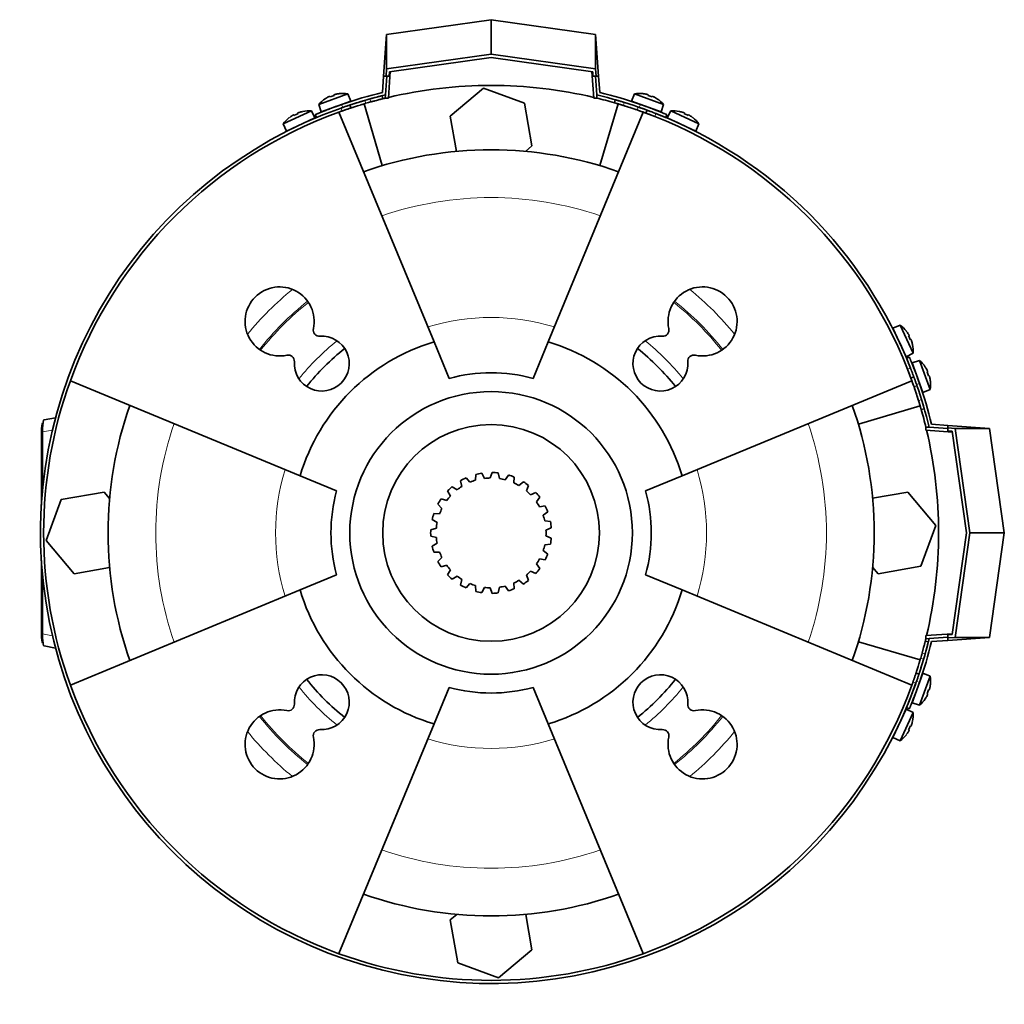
# Model space of a CAD drawing. Header units: millimetres. Extents: x 452 to 1336, y -1172 to 1297.
# Tile 27 of 27: x 452 to 765, y 984 to 1297. Entities that reach past the tile are written whole.
import ezdxf

# ---------------------------------------------------------------- set-up
doc = ezdxf.new("R2010")
doc.units = ezdxf.units.MM
for name, color, linetype in [('LOW_454-1', 7, 'Continuous'), ('M5X8_UNI7687', 7, 'Continuous'), ('VSI184-254_GIUNT', 7, 'Continuous'), ('VSI344-454_FILTR', 7, 'Continuous'), ('VSI344-454_SUPPO', 7, 'Continuous'), ('VSI344-454_TERMI', 7, 'Continuous'), ('VSI344-454_TESTA', 7, 'Continuous')]:
    doc.layers.add(name, color=color, linetype=linetype)

# ---------------------------------------------------------------- blocks, each defined once
blk = doc.blocks.new('SE1')
at = {"layer": 'LOW_454-1', "color": 7, "linetype": 'Continuous', "lineweight": 35}
for p, q in [((569.32, 1272.26), (569.91, 1280.74)), ((634.14, 1280.74), (634.74, 1272.26)), ((568.39, 1273.33), (568.32, 1272.33)), ((635.74, 1272.33), (635.67, 1273.33)), ((568.32, 1272.33), (569.32, 1272.26)), ((634.74, 1272.26), (635.74, 1272.33)), ((740.53, 1167.54), (740.46, 1166.54)), ((740.46, 1166.54), (748.94, 1165.95)), ((741.53, 1167.47), (740.53, 1167.54)), ((748.94, 1101.71), (740.46, 1101.12)), ((740.46, 1101.12), (740.53, 1100.12)), ((740.53, 1100.12), (741.53, 1100.19))]:
    blk.add_line(p, q, dxfattribs=at)
at = {"layer": 'M5X8_UNI7687', "color": 7, "linetype": 'Continuous', "lineweight": 35}
for p, q in [((556.38, 1273.65), (547.12, 1270.28)), ((552.01, 1273.34), (552.06, 1273.14)), ((553.6, 1273.7), (553.61, 1273.73)), ((557.31, 1271.32), (556.38, 1273.65)), ((647.67, 1273.65), (646.75, 1271.32)), ((656.94, 1270.28), (647.67, 1273.65)), ((650.45, 1273.7), (650.45, 1273.73)), ((652.05, 1273.34), (652, 1273.14)), ((547.12, 1270.28), (547.91, 1267.9)), ((547.91, 1267.9), (557.31, 1271.32)), ((549.22, 1272.1), (549.19, 1272.12)), ((550.67, 1272.85), (550.76, 1272.67)), ((646.75, 1271.32), (656.15, 1267.9)), ((653.38, 1272.85), (653.3, 1272.67)), ((654.84, 1272.1), (654.86, 1272.12)), ((656.15, 1267.9), (656.94, 1270.28)), ((544.79, 1268.23), (535.86, 1264.07)), ((539.17, 1266.94), (539.28, 1266.76)), ((540.46, 1267.54), (540.53, 1267.35)), ((542.02, 1268.04), (542.02, 1268.07)), ((545.91, 1266), (544.79, 1268.23)), ((555.31, 1269.51), (555.31, 1269.51)), ((659.26, 1268.23), (658.14, 1266)), ((668.2, 1264.07), (659.26, 1268.23)), ((662.04, 1268.04), (662.03, 1268.07)), ((663.59, 1267.54), (663.53, 1267.35)), ((664.88, 1266.94), (664.78, 1266.76)), ((535.86, 1264.07), (536.85, 1261.77)), ((536.85, 1261.77), (545.91, 1266)), ((537.77, 1266.08), (537.79, 1266.07)), ((658.14, 1266), (667.21, 1261.77)), ((666.27, 1266.07), (666.29, 1266.08)), ((667.21, 1261.77), (668.2, 1264.07)), ((732.27, 1200), (729.97, 1199.01)), ((729.97, 1199.01), (734.2, 1189.94)), ((736.43, 1191.06), (732.27, 1200)), ((734.28, 1198.09), (734.27, 1198.07)), ((735.14, 1196.68), (734.96, 1196.58)), ((735.74, 1195.4), (735.55, 1195.33)), ((736.24, 1193.84), (736.27, 1193.83)), ((734.2, 1189.94), (736.43, 1191.06)), ((738.48, 1188.74), (736.1, 1187.95)), ((741.85, 1179.47), (738.48, 1188.74)), ((736.1, 1187.95), (739.52, 1178.55)), ((740.3, 1186.64), (740.32, 1186.66)), ((741.05, 1185.18), (740.87, 1185.1)), ((741.54, 1183.85), (741.34, 1183.8)), ((741.9, 1182.25), (741.93, 1182.25)), ((739.52, 1178.55), (741.85, 1179.47)), ((739.52, 1089.11), (736.1, 1079.71)), ((738.48, 1078.92), (741.85, 1088.18)), ((741.85, 1088.18), (739.52, 1089.11)), ((737.71, 1087.11), (737.71, 1087.11)), ((741.9, 1085.4), (741.93, 1085.41)), ((741.05, 1082.47), (740.87, 1082.56)), ((741.54, 1083.81), (741.34, 1083.86)), ((736.1, 1079.71), (738.48, 1078.92)), ((740.3, 1081.02), (740.32, 1080.99)), ((734.2, 1077.71), (729.97, 1068.65)), ((732.27, 1067.66), (736.43, 1076.6)), ((736.43, 1076.6), (734.2, 1077.71)), ((736.24, 1073.82), (736.27, 1073.83)), ((734.27, 1069.59), (734.28, 1069.57)), ((735.14, 1070.98), (734.96, 1071.08)), ((735.74, 1072.26), (735.55, 1072.33)), ((729.97, 1068.65), (732.27, 1067.66))]:
    blk.add_line(p, q, dxfattribs=at)
for centre, radius, start, end in [((554.73, 1263.79), 10, 80.4586, 96.4084), ((649.33, 1263.79), 10, 83.5916, 99.5414), ((554.73, 1263.79), 10, 123.5916, 139.5414), ((555.6, 1270.17), 0.5, 110, 129.2041), ((648.46, 1270.17), 0.5, 50.7959, 70), ((649.33, 1263.79), 10, 40.4586, 56.4084), ((544, 1258.26), 10, 85.4586, 101.4084), ((654.1, 1268.12), 0.5, 70, 89.4625), ((660.05, 1258.26), 10, 78.5916, 94.5414), ((544, 1258.26), 10, 128.5916, 144.5414), ((544.31, 1264.7), 0.5, 115, 134.2679), ((659.74, 1264.7), 0.5, 45.7321, 65), ((660.05, 1258.26), 10, 35.4586, 51.4084), ((538.88, 1262.16), 0.5, 95.7321, 115), ((665.18, 1262.16), 0.5, 65, 84.2679), ((726.46, 1191.85), 10, 38.5916, 54.5414), ((730.36, 1196.98), 0.5, 5.7321, 25), ((732.9, 1191.54), 0.5, 25, 44.2679), ((726.46, 1191.85), 10, 355.4586, 11.4084), ((731.99, 1181.13), 10, 33.5916, 49.5414), ((731.99, 1181.13), 10, 350.4586, 6.4084), ((738.37, 1180.26), 0.5, 20, 39.2041), ((731.99, 1086.53), 10, 353.5916, 9.5414), ((738.37, 1087.4), 0.5, 320.7959, 340), ((736.32, 1081.76), 0.5, 340, 359.4625), ((731.99, 1086.53), 10, 310.4586, 326.4084), ((732.9, 1076.11), 0.5, 315.7321, 335), ((726.46, 1075.8), 10, 348.5916, 4.5414), ((730.36, 1070.68), 0.5, 335, 354.2679), ((726.46, 1075.8), 10, 305.4586, 321.4084)]:
    blk.add_arc(centre, radius, start, end, dxfattribs=at)
for centre, major_axis, ratio, start_param, end_param in [((553.97, 1265.86), (8.7, 3.17), 0.811251, 1.49595, 1.645642), ((554.72, 1263.8), (9.4, 3.42), 0.996195, 1.335108, 1.449667), ((649.33, 1263.8), (-9.4, 3.42), 0.996195, 4.833518, 4.948078), ((650.09, 1265.86), (8.7, -3.17), 0.811251, 1.49595, 1.645642), ((554.72, 1263.8), (-9.4, -3.42), 0.996195, 4.833518, 4.948078), ((649.33, 1263.8), (9.4, -3.42), 0.996195, 1.335108, 1.449667), ((543.07, 1260.27), (8.39, 3.91), 0.811251, 1.49595, 1.645642), ((544, 1258.28), (9.06, 4.23), 0.996195, 1.335108, 1.449667), ((660.06, 1258.28), (-9.06, 4.23), 0.996195, 4.833518, 4.948078), ((660.99, 1260.27), (8.39, -3.91), 0.811251, 1.49595, 1.645642), ((544, 1258.28), (-9.06, -4.23), 0.996195, 4.833518, 4.948078), ((660.06, 1258.28), (9.06, -4.23), 0.996195, 1.335108, 1.449667), ((726.48, 1191.86), (-4.23, 9.06), 0.996195, 4.833518, 4.948078), ((728.47, 1192.79), (3.91, -8.39), 0.811251, 1.49595, 1.645642), ((726.48, 1191.86), (4.23, -9.06), 0.996195, 1.335108, 1.449667), ((732, 1181.13), (-3.42, 9.4), 0.996195, 4.833518, 4.948078), ((734.06, 1181.89), (3.17, -8.7), 0.811251, 1.49595, 1.645642), ((732, 1181.13), (3.42, -9.4), 0.996195, 1.335108, 1.449667), ((732, 1086.52), (3.42, 9.4), 0.996195, 4.833518, 4.948078), ((732, 1086.52), (-3.42, -9.4), 0.996195, 1.335108, 1.449667), ((734.06, 1085.77), (-3.17, -8.7), 0.811251, 1.49595, 1.645642), ((726.48, 1075.8), (4.23, 9.06), 0.996195, 4.833518, 4.948078), ((726.48, 1075.8), (-4.23, -9.06), 0.996195, 1.335108, 1.449667), ((728.47, 1074.87), (-3.91, -8.39), 0.811251, 1.49595, 1.645642)]:
    blk.add_ellipse(centre, major_axis=major_axis, ratio=ratio, start_param=start_param, end_param=end_param, dxfattribs=at)
for points in [[(552.48, 1273.51), (552.46, 1273.5), (552.43, 1273.49), (552.38, 1273.48), (552.33, 1273.47), (552.29, 1273.46), (552.25, 1273.45), (552.21, 1273.43), (552.17, 1273.42), (552.14, 1273.41), (552.11, 1273.4), (552.08, 1273.39), (552.06, 1273.38), (552.04, 1273.37), (552.02, 1273.36), (552.01, 1273.35), (552.01, 1273.34), (552.01, 1273.34), (552.01, 1273.34)], [(652.05, 1273.34), (652.05, 1273.34), (652.05, 1273.34), (652.04, 1273.35), (652.03, 1273.36), (652.02, 1273.37), (652, 1273.38), (651.98, 1273.39), (651.95, 1273.4), (651.92, 1273.41), (651.88, 1273.42), (651.85, 1273.43), (651.81, 1273.45), (651.76, 1273.46), (651.72, 1273.47), (651.68, 1273.48), (651.63, 1273.49), (651.6, 1273.5), (651.58, 1273.51)], [(550.67, 1272.85), (550.67, 1272.85), (550.67, 1272.85), (550.66, 1272.86), (550.65, 1272.86), (550.63, 1272.85), (550.61, 1272.85), (550.59, 1272.84), (550.56, 1272.83), (550.53, 1272.82), (550.49, 1272.81), (550.45, 1272.79), (550.42, 1272.78), (550.38, 1272.76), (550.34, 1272.74), (550.3, 1272.72), (550.25, 1272.7), (550.22, 1272.69), (550.21, 1272.68)], [(653.85, 1272.68), (653.84, 1272.69), (653.81, 1272.7), (653.76, 1272.72), (653.72, 1272.74), (653.68, 1272.76), (653.64, 1272.78), (653.6, 1272.79), (653.57, 1272.81), (653.53, 1272.82), (653.5, 1272.83), (653.47, 1272.84), (653.45, 1272.85), (653.43, 1272.85), (653.41, 1272.86), (653.4, 1272.86), (653.39, 1272.85), (653.38, 1272.85), (653.38, 1272.85)], [(539.17, 1266.94), (539.17, 1266.94), (539.17, 1266.94), (539.16, 1266.94), (539.15, 1266.94), (539.13, 1266.94), (539.11, 1266.93), (539.09, 1266.92), (539.06, 1266.91), (539.03, 1266.9), (539, 1266.88), (538.96, 1266.86), (538.92, 1266.85), (538.89, 1266.82), (538.85, 1266.8), (538.81, 1266.78), (538.77, 1266.76), (538.74, 1266.74), (538.72, 1266.73)], [(540.91, 1267.75), (540.9, 1267.74), (540.86, 1267.73), (540.82, 1267.72), (540.78, 1267.7), (540.73, 1267.69), (540.69, 1267.67), (540.66, 1267.65), (540.62, 1267.64), (540.58, 1267.62), (540.55, 1267.61), (540.53, 1267.6), (540.51, 1267.58), (540.49, 1267.57), (540.48, 1267.56), (540.47, 1267.55), (540.46, 1267.55), (540.46, 1267.54), (540.46, 1267.54)], [(663.59, 1267.54), (663.6, 1267.54), (663.6, 1267.55), (663.59, 1267.55), (663.58, 1267.56), (663.57, 1267.57), (663.55, 1267.58), (663.53, 1267.6), (663.5, 1267.61), (663.47, 1267.62), (663.44, 1267.64), (663.4, 1267.65), (663.36, 1267.67), (663.32, 1267.69), (663.28, 1267.7), (663.24, 1267.72), (663.19, 1267.73), (663.16, 1267.74), (663.14, 1267.75)], [(665.33, 1266.73), (665.32, 1266.74), (665.29, 1266.76), (665.25, 1266.78), (665.21, 1266.8), (665.17, 1266.82), (665.13, 1266.85), (665.1, 1266.86), (665.06, 1266.88), (665.03, 1266.9), (665, 1266.91), (664.97, 1266.92), (664.94, 1266.93), (664.92, 1266.94), (664.91, 1266.94), (664.9, 1266.94), (664.89, 1266.94), (664.88, 1266.94), (664.88, 1266.94)], [(735.14, 1196.68), (735.14, 1196.68), (735.14, 1196.69), (735.14, 1196.7), (735.14, 1196.71), (735.14, 1196.72), (735.13, 1196.74), (735.12, 1196.77), (735.11, 1196.8), (735.1, 1196.83), (735.08, 1196.86), (735.06, 1196.9), (735.04, 1196.93), (735.02, 1196.97), (735, 1197.01), (734.98, 1197.05), (734.95, 1197.09), (734.94, 1197.12), (734.93, 1197.13)], [(735.95, 1194.94), (735.94, 1194.96), (735.93, 1194.99), (735.92, 1195.04), (735.9, 1195.08), (735.89, 1195.12), (735.87, 1195.16), (735.85, 1195.2), (735.84, 1195.24), (735.82, 1195.27), (735.81, 1195.3), (735.79, 1195.33), (735.78, 1195.35), (735.77, 1195.37), (735.76, 1195.38), (735.75, 1195.39), (735.74, 1195.4), (735.74, 1195.4), (735.74, 1195.4)], [(741.05, 1185.18), (741.05, 1185.18), (741.05, 1185.19), (741.06, 1185.2), (741.06, 1185.21), (741.05, 1185.23), (741.05, 1185.25), (741.04, 1185.27), (741.03, 1185.3), (741.02, 1185.33), (741.01, 1185.37), (740.99, 1185.4), (740.98, 1185.44), (740.96, 1185.48), (740.94, 1185.52), (740.92, 1185.56), (740.9, 1185.61), (740.89, 1185.64), (740.88, 1185.65)], [(741.71, 1183.38), (741.7, 1183.4), (741.69, 1183.43), (741.68, 1183.48), (741.67, 1183.52), (741.66, 1183.56), (741.65, 1183.61), (741.63, 1183.65), (741.62, 1183.68), (741.61, 1183.72), (741.6, 1183.75), (741.59, 1183.78), (741.58, 1183.8), (741.57, 1183.82), (741.56, 1183.83), (741.55, 1183.84), (741.54, 1183.85), (741.54, 1183.85), (741.54, 1183.85)], [(740.88, 1082.01), (740.89, 1082.02), (740.9, 1082.05), (740.92, 1082.1), (740.94, 1082.14), (740.96, 1082.18), (740.98, 1082.22), (740.99, 1082.25), (741.01, 1082.29), (741.02, 1082.33), (741.03, 1082.36), (741.04, 1082.39), (741.05, 1082.41), (741.05, 1082.43), (741.06, 1082.45), (741.06, 1082.46), (741.05, 1082.47), (741.05, 1082.47), (741.05, 1082.47)], [(741.54, 1083.81), (741.54, 1083.81), (741.54, 1083.81), (741.55, 1083.81), (741.56, 1083.82), (741.57, 1083.84), (741.58, 1083.86), (741.59, 1083.88), (741.6, 1083.91), (741.61, 1083.94), (741.62, 1083.97), (741.63, 1084.01), (741.65, 1084.05), (741.66, 1084.09), (741.67, 1084.13), (741.68, 1084.18), (741.69, 1084.23), (741.7, 1084.26), (741.71, 1084.28)], [(735.74, 1072.26), (735.74, 1072.26), (735.74, 1072.26), (735.75, 1072.27), (735.76, 1072.28), (735.77, 1072.29), (735.78, 1072.31), (735.79, 1072.33), (735.81, 1072.35), (735.82, 1072.39), (735.84, 1072.42), (735.85, 1072.46), (735.87, 1072.49), (735.89, 1072.53), (735.9, 1072.58), (735.92, 1072.62), (735.93, 1072.66), (735.94, 1072.7), (735.95, 1072.71)], [(734.93, 1070.52), (734.94, 1070.54), (734.95, 1070.57), (734.98, 1070.61), (735, 1070.65), (735.02, 1070.69), (735.04, 1070.72), (735.06, 1070.76), (735.08, 1070.8), (735.1, 1070.83), (735.11, 1070.86), (735.12, 1070.89), (735.13, 1070.91), (735.14, 1070.93), (735.14, 1070.95), (735.14, 1070.96), (735.14, 1070.97), (735.14, 1070.97), (735.14, 1070.98)]]:
    blk.add_open_spline(points, degree=3, dxfattribs=at)
at = {"layer": 'VSI184-254_GIUNT', "color": 7, "linetype": 'Continuous', "lineweight": 35}
for p, q in [((595.31, 1149.99), (594.06, 1151.35)), ((597.15, 1152.45), (597.04, 1150.6)), ((599.92, 1151.2), (599.09, 1152.85)), ((602.35, 1153.08), (601.75, 1151.33)), ((604.68, 1151.13), (604.33, 1152.94)), ((607.53, 1152.27), (606.48, 1150.75)), ((609.25, 1149.77), (609.4, 1151.61)), ((591.2, 1147.58), (589.63, 1148.55)), ((592.3, 1150.44), (592.7, 1148.64)), ((612.31, 1150.11), (610.88, 1148.92)), ((613.28, 1147.23), (613.92, 1148.96)), ((587.89, 1144.14), (586.12, 1144.66)), ((588.18, 1147.2), (589.05, 1145.57)), ((616.32, 1146.73), (614.63, 1145.97)), ((616.48, 1143.69), (617.57, 1145.19)), ((585.09, 1142.97), (586.37, 1141.63)), ((619.27, 1142.4), (617.44, 1142.12)), ((585.63, 1139.95), (583.78, 1139.97)), ((618.61, 1139.43), (620.06, 1140.58)), ((584.59, 1135.3), (582.8, 1134.82)), ((583.25, 1138.06), (584.84, 1137.12)), ((620.94, 1137.43), (619.1, 1137.66)), ((619.5, 1134.75), (621.21, 1135.47)), ((582.8, 1132.84), (584.59, 1132.36)), ((621.21, 1132.19), (619.5, 1132.91)), ((584.84, 1130.54), (583.25, 1129.6)), ((619.1, 1130), (620.94, 1130.23)), ((583.78, 1127.69), (585.63, 1127.71)), ((586.37, 1126.02), (585.09, 1124.69)), ((620.06, 1127.08), (618.61, 1128.23)), ((586.12, 1122.99), (587.89, 1123.51)), ((617.57, 1122.46), (616.48, 1123.96)), ((617.44, 1125.53), (619.27, 1125.26)), ((589.05, 1122.09), (588.18, 1120.45)), ((589.63, 1119.1), (591.2, 1120.08)), ((613.92, 1118.69), (613.28, 1120.43)), ((614.63, 1121.68), (616.32, 1120.93)), ((592.7, 1119.02), (592.3, 1117.22)), ((594.06, 1116.3), (595.31, 1117.67)), ((597.04, 1117.05), (597.15, 1115.21)), ((599.09, 1114.8), (599.92, 1116.46)), ((604.33, 1114.72), (604.68, 1116.53)), ((606.48, 1116.91), (607.53, 1115.38)), ((609.4, 1116.05), (609.25, 1117.89)), ((610.88, 1118.74), (612.31, 1117.55)), ((601.75, 1116.33), (602.35, 1114.58))]:
    blk.add_line(p, q, dxfattribs=at)
blk.add_circle((602.03, 1133.83), 34.5, dxfattribs=at)
for radius, start, end in [(19.25, 114.4422, 120.3402), (19.25, 98.79, 104.688), (17.5, 90.902, 96.9238), (19.25, 83.1378, 89.0358), (17.5, 75.2498, 81.2716), (19.25, 67.4856, 73.3836), (19.25, 130.0944, 135.9924), (17.5, 122.2064, 128.2282), (17.5, 106.5542, 112.576), (17.5, 59.5976, 65.6194), (19.25, 51.8334, 57.7314), (19.25, 145.7466, 151.6446), (17.5, 137.8586, 143.8804), (17.5, 43.9454, 49.9672), (19.25, 36.1812, 42.0792), (17.5, 153.5108, 159.5326), (17.5, 28.2932, 34.315), (19.25, 20.529, 26.427), (19.25, 161.3988, 167.2968), (17.5, 12.641, 18.6628), (17.5, 169.163, 175.1848), (19.25, 4.8768, 10.7748), (19.25, 177.051, 182.949), (17.5, 184.8152, 190.837), (17.5, 356.9888, 3.0106), (19.25, 349.2246, 355.1226), (19.25, 192.7032, 198.6012), (17.5, 341.3366, 347.3584), (17.5, 200.4674, 206.4892), (19.25, 333.5724, 339.4704), (19.25, 208.3554, 214.2534), (17.5, 216.1196, 222.1414), (17.5, 325.6844, 331.7062), (19.25, 224.0076, 229.9056), (17.5, 231.7718, 237.7936), (17.5, 310.0322, 316.054), (19.25, 317.9202, 323.8182), (19.25, 239.6598, 245.5578), (17.5, 247.424, 253.4458), (17.5, 263.0762, 269.098), (17.5, 278.7284, 284.7496), (17.5, 294.38, 300.4018), (19.25, 302.268, 308.166), (19.25, 255.312, 261.21), (19.25, 270.9642, 276.8622), (19.25, 286.6158, 292.5138)]:
    blk.add_arc((602.03, 1133.83), radius, start, end, dxfattribs=at)
at = {"layer": 'VSI344-454_FILTR', "color": 7, "linetype": 'Continuous', "lineweight": 35}
for p, q in [((557.4, 1269.16), (557.09, 1270.11)), ((567.55, 1272.1), (567.31, 1273.07)), ((641.58, 1271.77), (641.31, 1270.81)), ((651.7, 1268.46), (651.35, 1267.52)), ((735.72, 1183.15), (736.66, 1183.5)), ((739.01, 1173.11), (739.97, 1173.38)), ((741.27, 1099.11), (740.3, 1099.35)), ((738.31, 1088.89), (737.36, 1089.2))]:
    blk.add_line(p, q, dxfattribs=at)
at = {"layer": 'VSI344-454_FILTR', "color": 4, "linetype": 'Continuous', "lineweight": 9}
for p, q in [((561.87, 1271.59), (562.18, 1270.64)), ((563.69, 1271.07), (563.44, 1272.04)), ((644.46, 1270.91), (644.18, 1269.95)), ((554.56, 1268.19), (554.25, 1269.14)), ((648.52, 1268.53), (648.87, 1269.47)), ((654.5, 1267.39), (654.15, 1266.45)), ((734.65, 1185.95), (735.59, 1186.3)), ((737.67, 1180.67), (736.73, 1180.32)), ((738.15, 1175.98), (739.11, 1176.26)), ((740.24, 1095.25), (739.27, 1095.49)), ((738.84, 1093.98), (739.79, 1093.67)), ((737.34, 1086.05), (736.39, 1086.36))]:
    blk.add_line(p, q, dxfattribs=at)
at = {"layer": 'VSI344-454_FILTR', "color": 7, "linetype": 'Continuous', "lineweight": 35}
for radius, start, end in [(142.5, 105.6085, 106.2392), (143.5, 109.4479, 340.5521), (142.5, 109.4563, 109.8856), (142.5, 70.9563, 72.7937), (143.5, 21.4479, 68.5521), (142.5, 160.1144, 199.8856), (142.5, 17.2063, 19.0437), (142.5, 343.7608, 344.3915), (142.5, 340.1144, 340.5437), (142.5, 250.1144, 289.8856)]:
    blk.add_arc((602.03, 1133.83), radius, start, end, dxfattribs=at)
for points, knots in [([(554.25, 1269.14), (554.3, 1269.16), (554.41, 1269.2), (554.57, 1269.25), (554.73, 1269.31), (554.88, 1269.36), (555.03, 1269.42), (555.18, 1269.47), (555.46, 1269.56), (555.84, 1269.69), (556.27, 1269.84), (556.62, 1269.96), (556.84, 1270.03), (556.97, 1270.07), (557.04, 1270.09), (557.08, 1270.11), (557.09, 1270.11), (557.09, 1270.11)], [0, 0, 0, 0, 0.036074, 0.071835, 0.107394, 0.142867, 0.178369, 0.214015, 0.24992, 0.375515, 0.499618, 0.623903, 0.749864, 0.812552, 0.874725, 0.937001, 1, 1, 1, 1]), ([(557.09, 1270.11), (557.09, 1270.11), (557.09, 1270.11), (557.11, 1270.12), (557.13, 1270.12), (557.16, 1270.13), (557.2, 1270.15), (557.25, 1270.16), (557.31, 1270.18), (557.37, 1270.2), (557.54, 1270.26), (557.86, 1270.36), (558.46, 1270.56), (559.19, 1270.78), (559.85, 1270.99), (560.38, 1271.15), (560.75, 1271.26), (561.11, 1271.37), (561.49, 1271.48), (561.74, 1271.56), (561.87, 1271.59)], [0, 0, 0, 0, 0.027983, 0.05579, 0.083473, 0.111087, 0.138684, 0.166318, 0.194043, 0.221912, 0.249977, 0.374927, 0.499719, 0.624594, 0.749762, 0.800184, 0.850106, 0.899841, 0.949701, 1, 1, 1, 1]), ([(562.18, 1270.64), (562.11, 1270.62), (561.97, 1270.58), (561.76, 1270.52), (561.55, 1270.46), (561.35, 1270.4), (561.14, 1270.34), (560.94, 1270.28), (560.74, 1270.22), (560.54, 1270.16), (560.12, 1270.03), (559.5, 1269.84), (558.77, 1269.61), (558.18, 1269.41), (557.82, 1269.3), (557.63, 1269.24), (557.53, 1269.2), (557.46, 1269.18), (557.41, 1269.16), (557.41, 1269.16), (557.4, 1269.16)], [0, 0, 0, 0, 0.028015, 0.055853, 0.083568, 0.111211, 0.138838, 0.166503, 0.194258, 0.222157, 0.250253, 0.375393, 0.500268, 0.625041, 0.750017, 0.800385, 0.850255, 0.899939, 0.94975, 1, 1, 1, 1]), ([(563.44, 1272.04), (563.51, 1272.06), (563.64, 1272.1), (563.82, 1272.15), (564.01, 1272.2), (564.2, 1272.25), (564.38, 1272.3), (564.56, 1272.35), (564.74, 1272.4), (565.1, 1272.5), (565.6, 1272.63), (566.19, 1272.78), (566.68, 1272.91), (566.98, 1272.98), (567.15, 1273.03), (567.24, 1273.05), (567.3, 1273.06), (567.31, 1273.07), (567.31, 1273.07)], [0, 0, 0, 0, 0.031592, 0.062927, 0.094082, 0.125133, 0.156157, 0.187231, 0.218434, 0.24984, 0.375694, 0.49976, 0.623965, 0.750126, 0.812727, 0.874827, 0.937046, 1, 1, 1, 1]), ([(567.55, 1272.1), (567.55, 1272.1), (567.55, 1272.1), (567.54, 1272.09), (567.51, 1272.09), (567.48, 1272.08), (567.44, 1272.07), (567.39, 1272.05), (567.33, 1272.04), (567.19, 1272), (566.92, 1271.94), (566.44, 1271.81), (565.85, 1271.66), (565.28, 1271.51), (564.81, 1271.38), (564.44, 1271.28), (564.07, 1271.18), (563.81, 1271.11), (563.69, 1271.07)], [0, 0, 0, 0, 0.031603, 0.06295, 0.094114, 0.125174, 0.156207, 0.187289, 0.2185, 0.249914, 0.37603, 0.500271, 0.624311, 0.750212, 0.812795, 0.874875, 0.937072, 1, 1, 1, 1]), ([(644.18, 1269.95), (644.13, 1269.97), (644.02, 1270), (643.86, 1270.05), (643.7, 1270.1), (643.54, 1270.15), (643.39, 1270.19), (643.24, 1270.24), (642.96, 1270.32), (642.58, 1270.44), (642.14, 1270.57), (641.78, 1270.67), (641.56, 1270.74), (641.43, 1270.77), (641.36, 1270.79), (641.31, 1270.81), (641.31, 1270.81), (641.31, 1270.81)], [0, 0, 0, 0, 0.036074, 0.071827, 0.107372, 0.142823, 0.178296, 0.213907, 0.249769, 0.37568, 0.49974, 0.623937, 0.750153, 0.812742, 0.874833, 0.937047, 1, 1, 1, 1]), ([(641.58, 1271.77), (641.58, 1271.77), (641.58, 1271.77), (641.6, 1271.77), (641.62, 1271.76), (641.65, 1271.75), (641.69, 1271.74), (641.74, 1271.72), (641.85, 1271.69), (642.05, 1271.63), (642.41, 1271.53), (642.85, 1271.4), (643.27, 1271.27), (643.62, 1271.17), (643.9, 1271.09), (644.18, 1271), (644.36, 1270.94), (644.46, 1270.91)], [0, 0, 0, 0, 0.036092, 0.07186, 0.10742, 0.142884, 0.178369, 0.213992, 0.249865, 0.376032, 0.500265, 0.624304, 0.750267, 0.812832, 0.874898, 0.937082, 1, 1, 1, 1]), ([(557.4, 1269.16), (557.4, 1269.16), (557.4, 1269.16), (557.39, 1269.16), (557.36, 1269.15), (557.33, 1269.14), (557.29, 1269.12), (557.24, 1269.11), (557.14, 1269.07), (556.94, 1269.01), (556.58, 1268.89), (556.15, 1268.74), (555.74, 1268.6), (555.39, 1268.48), (555.12, 1268.39), (554.84, 1268.29), (554.66, 1268.22), (554.56, 1268.19)], [0, 0, 0, 0, 0.03611, 0.071905, 0.107497, 0.143003, 0.178538, 0.214218, 0.250157, 0.376062, 0.500392, 0.624478, 0.750119, 0.812755, 0.874869, 0.937079, 1, 1, 1, 1]), ([(651.35, 1267.52), (651.35, 1267.52), (651.35, 1267.52), (651.33, 1267.53), (651.31, 1267.53), (651.28, 1267.55), (651.24, 1267.56), (651.19, 1267.58), (651.09, 1267.62), (650.89, 1267.69), (650.54, 1267.82), (650.11, 1267.97), (649.7, 1268.12), (649.35, 1268.24), (649.08, 1268.34), (648.8, 1268.43), (648.62, 1268.5), (648.52, 1268.53)], [0, 0, 0, 0, 0.036048, 0.071793, 0.107348, 0.142827, 0.178345, 0.214016, 0.249954, 0.375229, 0.499698, 0.624316, 0.749897, 0.812621, 0.874803, 0.937057, 1, 1, 1, 1]), ([(648.87, 1269.47), (648.92, 1269.45), (649.03, 1269.41), (649.19, 1269.36), (649.35, 1269.3), (649.5, 1269.25), (649.65, 1269.19), (649.81, 1269.14), (650.08, 1269.05), (650.45, 1268.91), (650.88, 1268.76), (651.24, 1268.63), (651.45, 1268.55), (651.58, 1268.5), (651.65, 1268.48), (651.69, 1268.46), (651.69, 1268.46), (651.7, 1268.46)], [0, 0, 0, 0, 0.036087, 0.071867, 0.107452, 0.142957, 0.178497, 0.214187, 0.25014, 0.375681, 0.50031, 0.624737, 0.750064, 0.812751, 0.874892, 0.937105, 1, 1, 1, 1]), ([(654.15, 1266.45), (654.1, 1266.47), (654, 1266.51), (653.84, 1266.58), (653.68, 1266.64), (653.53, 1266.7), (653.38, 1266.75), (653.23, 1266.81), (652.96, 1266.92), (652.59, 1267.06), (652.16, 1267.22), (651.81, 1267.35), (651.59, 1267.43), (651.47, 1267.48), (651.4, 1267.5), (651.36, 1267.52), (651.35, 1267.52), (651.35, 1267.52)], [0, 0, 0, 0, 0.036074, 0.071827, 0.107372, 0.142823, 0.178296, 0.213907, 0.249769, 0.37568, 0.49974, 0.623937, 0.750153, 0.812742, 0.874833, 0.937047, 1, 1, 1, 1]), ([(651.7, 1268.46), (651.7, 1268.46), (651.7, 1268.46), (651.71, 1268.45), (651.73, 1268.45), (651.76, 1268.43), (651.8, 1268.42), (651.85, 1268.4), (651.96, 1268.36), (652.16, 1268.29), (652.51, 1268.16), (652.93, 1268), (653.34, 1267.84), (653.69, 1267.71), (653.95, 1267.6), (654.23, 1267.5), (654.41, 1267.43), (654.5, 1267.39)], [0, 0, 0, 0, 0.036092, 0.07186, 0.10742, 0.142884, 0.178369, 0.213992, 0.249865, 0.376032, 0.500265, 0.624304, 0.750267, 0.812832, 0.874898, 0.937082, 1, 1, 1, 1]), ([(735.72, 1183.15), (735.72, 1183.15), (735.72, 1183.15), (735.71, 1183.17), (735.71, 1183.19), (735.7, 1183.22), (735.68, 1183.26), (735.66, 1183.31), (735.62, 1183.41), (735.55, 1183.61), (735.42, 1183.96), (735.26, 1184.39), (735.1, 1184.8), (734.97, 1185.14), (734.87, 1185.41), (734.76, 1185.68), (734.69, 1185.86), (734.65, 1185.95)], [0, 0, 0, 0, 0.036092, 0.07186, 0.10742, 0.142884, 0.178369, 0.213991, 0.249865, 0.376032, 0.500265, 0.624303, 0.750267, 0.812832, 0.874898, 0.937082, 1, 1, 1, 1]), ([(735.59, 1186.3), (735.61, 1186.25), (735.65, 1186.14), (735.71, 1185.99), (735.77, 1185.83), (735.83, 1185.68), (735.89, 1185.53), (735.95, 1185.38), (736.05, 1185.11), (736.2, 1184.74), (736.36, 1184.31), (736.49, 1183.96), (736.57, 1183.74), (736.62, 1183.61), (736.64, 1183.55), (736.66, 1183.5), (736.66, 1183.5), (736.66, 1183.5)], [0, 0, 0, 0, 0.036074, 0.071827, 0.107372, 0.142823, 0.178296, 0.213907, 0.249769, 0.375679, 0.49974, 0.623937, 0.750153, 0.812742, 0.874833, 0.937047, 1, 1, 1, 1]), ([(736.73, 1180.32), (736.71, 1180.38), (736.67, 1180.49), (736.62, 1180.64), (736.56, 1180.8), (736.51, 1180.96), (736.46, 1181.11), (736.4, 1181.26), (736.31, 1181.53), (736.17, 1181.91), (736.02, 1182.34), (735.89, 1182.69), (735.81, 1182.91), (735.76, 1183.03), (735.74, 1183.1), (735.72, 1183.14), (735.72, 1183.15), (735.72, 1183.15)], [0, 0, 0, 0, 0.036087, 0.071867, 0.107452, 0.142957, 0.178497, 0.214187, 0.25014, 0.375682, 0.50031, 0.624737, 0.750064, 0.812751, 0.874892, 0.937105, 1, 1, 1, 1]), ([(736.66, 1183.5), (736.66, 1183.5), (736.66, 1183.49), (736.66, 1183.48), (736.67, 1183.46), (736.68, 1183.43), (736.7, 1183.39), (736.72, 1183.34), (736.75, 1183.24), (736.83, 1183.04), (736.96, 1182.69), (737.11, 1182.26), (737.26, 1181.84), (737.38, 1181.49), (737.48, 1181.23), (737.57, 1180.95), (737.64, 1180.76), (737.67, 1180.67)], [0, 0, 0, 0, 0.036048, 0.071793, 0.107348, 0.142827, 0.178345, 0.214016, 0.249955, 0.375229, 0.499698, 0.624316, 0.749898, 0.812622, 0.874803, 0.937058, 1, 1, 1, 1]), ([(739.01, 1173.11), (739.01, 1173.11), (739.01, 1173.11), (739, 1173.12), (739, 1173.15), (738.99, 1173.18), (738.98, 1173.22), (738.96, 1173.27), (738.93, 1173.37), (738.87, 1173.58), (738.77, 1173.94), (738.64, 1174.38), (738.51, 1174.79), (738.41, 1175.15), (738.32, 1175.42), (738.24, 1175.7), (738.18, 1175.89), (738.15, 1175.98)], [0, 0, 0, 0, 0.036092, 0.07186, 0.10742, 0.142884, 0.178369, 0.213991, 0.249865, 0.376032, 0.500265, 0.624303, 0.750267, 0.812832, 0.874898, 0.937082, 1, 1, 1, 1]), ([(739.11, 1176.26), (739.13, 1176.2), (739.16, 1176.1), (739.21, 1175.94), (739.26, 1175.78), (739.31, 1175.62), (739.36, 1175.46), (739.4, 1175.31), (739.49, 1175.04), (739.6, 1174.65), (739.73, 1174.21), (739.83, 1173.85), (739.9, 1173.63), (739.94, 1173.5), (739.96, 1173.43), (739.97, 1173.39), (739.97, 1173.39), (739.97, 1173.38)], [0, 0, 0, 0, 0.036074, 0.071827, 0.107372, 0.142823, 0.178296, 0.213907, 0.249769, 0.375679, 0.49974, 0.623937, 0.750153, 0.812742, 0.874833, 0.937047, 1, 1, 1, 1]), ([(739.27, 1095.49), (739.29, 1095.55), (739.33, 1095.68), (739.38, 1095.87), (739.43, 1096.05), (739.48, 1096.24), (739.53, 1096.42), (739.58, 1096.61), (739.63, 1096.78), (739.72, 1097.14), (739.86, 1097.65), (740.01, 1098.24), (740.14, 1098.72), (740.21, 1099.02), (740.26, 1099.19), (740.28, 1099.29), (740.29, 1099.34), (740.29, 1099.35), (740.3, 1099.35)], [0, 0, 0, 0, 0.031592, 0.062927, 0.094083, 0.125133, 0.156157, 0.187232, 0.218434, 0.249841, 0.375694, 0.49976, 0.623965, 0.750126, 0.812727, 0.874827, 0.937046, 1, 1, 1, 1]), ([(741.27, 1099.11), (741.27, 1099.11), (741.27, 1099.11), (741.26, 1099.1), (741.26, 1099.07), (741.25, 1099.04), (741.24, 1099), (741.22, 1098.95), (741.21, 1098.89), (741.17, 1098.75), (741.11, 1098.48), (740.98, 1097.99), (740.83, 1097.4), (740.68, 1096.84), (740.55, 1096.37), (740.45, 1096), (740.35, 1095.62), (740.28, 1095.37), (740.24, 1095.25)], [0, 0, 0, 0, 0.031603, 0.06295, 0.094114, 0.125174, 0.156207, 0.18729, 0.2185, 0.249914, 0.376031, 0.500271, 0.624311, 0.750213, 0.812795, 0.874875, 0.937072, 1, 1, 1, 1]), ([(737.36, 1089.2), (737.36, 1089.2), (737.36, 1089.21), (737.37, 1089.22), (737.37, 1089.24), (737.38, 1089.27), (737.4, 1089.31), (737.41, 1089.36), (737.43, 1089.42), (737.45, 1089.49), (737.51, 1089.65), (737.61, 1089.98), (737.81, 1090.57), (738.03, 1091.3), (738.24, 1091.97), (738.4, 1092.5), (738.51, 1092.86), (738.62, 1093.23), (738.73, 1093.6), (738.81, 1093.85), (738.84, 1093.98)], [0, 0, 0, 0, 0.027983, 0.05579, 0.083473, 0.111087, 0.138683, 0.166317, 0.194043, 0.221912, 0.249977, 0.374927, 0.499718, 0.624593, 0.749761, 0.800183, 0.850106, 0.89984, 0.949701, 1, 1, 1, 1]), ([(739.79, 1093.67), (739.77, 1093.6), (739.73, 1093.45), (739.67, 1093.25), (739.61, 1093.04), (739.55, 1092.83), (739.49, 1092.63), (739.43, 1092.43), (739.37, 1092.23), (739.31, 1092.03), (739.18, 1091.61), (738.98, 1090.99), (738.76, 1090.26), (738.56, 1089.66), (738.45, 1089.31), (738.39, 1089.12), (738.35, 1089.02), (738.33, 1088.94), (738.31, 1088.9), (738.31, 1088.89), (738.31, 1088.89)], [0, 0, 0, 0, 0.028015, 0.055853, 0.083567, 0.111211, 0.138838, 0.166502, 0.194257, 0.222156, 0.250252, 0.375392, 0.500268, 0.62504, 0.750017, 0.800385, 0.850255, 0.899939, 0.94975, 1, 1, 1, 1]), ([(736.39, 1086.36), (736.41, 1086.42), (736.45, 1086.52), (736.5, 1086.68), (736.56, 1086.84), (736.61, 1086.99), (736.67, 1087.15), (736.72, 1087.3), (736.81, 1087.57), (736.94, 1087.95), (737.09, 1088.38), (737.21, 1088.74), (737.28, 1088.96), (737.32, 1089.08), (737.34, 1089.15), (737.36, 1089.2), (737.36, 1089.2), (737.36, 1089.2)], [0, 0, 0, 0, 0.036074, 0.071835, 0.107394, 0.142867, 0.178369, 0.214016, 0.24992, 0.375515, 0.499619, 0.623903, 0.749864, 0.812553, 0.874725, 0.937001, 1, 1, 1, 1]), ([(738.31, 1088.89), (738.31, 1088.89), (738.31, 1088.89), (738.3, 1088.87), (738.3, 1088.85), (738.29, 1088.82), (738.27, 1088.78), (738.26, 1088.73), (738.22, 1088.63), (738.16, 1088.42), (738.04, 1088.07), (737.89, 1087.64), (737.75, 1087.22), (737.63, 1086.87), (737.54, 1086.6), (737.44, 1086.33), (737.37, 1086.14), (737.34, 1086.05)], [0, 0, 0, 0, 0.03611, 0.071905, 0.107497, 0.143003, 0.178538, 0.214218, 0.250157, 0.376062, 0.500393, 0.624478, 0.750119, 0.812755, 0.87487, 0.93708, 1, 1, 1, 1])]:
    blk.add_open_spline(points, degree=3, knots=knots, dxfattribs=at)
at = {"layer": 'VSI344-454_SUPPO', "color": 7, "linetype": 'Continuous', "lineweight": 35}
for p, q in [((589.01, 1266.57), (599.62, 1275.47)), ((599.62, 1275.47), (612.64, 1270.74)), ((567.38, 1250.8), (561.56, 1270.46)), ((567.43, 1272.07), (567.43, 1272.06)), ((612.64, 1270.74), (615.05, 1257.09)), ((636.68, 1250.8), (642.5, 1270.46)), ((553.56, 1267.83), (583.86, 1194.67)), ((650.5, 1267.83), (620.2, 1194.67)), ((590.99, 1255.33), (589.01, 1266.57)), ((615.05, 1257.09), (612.96, 1255.34)), ((588.68, 1183.05), (583.86, 1194.67)), ((615.38, 1183.05), (620.2, 1194.67)), ((468.03, 1182.3), (541.18, 1152)), ((736.03, 1182.3), (662.87, 1152)), ((719, 1168.48), (738.66, 1174.3)), ((552.81, 1147.18), (541.18, 1152)), ((651.25, 1147.18), (662.87, 1152)), ((465.12, 1144.44), (478.77, 1146.85)), ((478.77, 1146.85), (480.52, 1144.76)), ((723.53, 1144.87), (734.77, 1146.85)), ((734.77, 1146.85), (743.67, 1136.23)), ((460.38, 1131.42), (465.12, 1144.44)), ((743.67, 1136.23), (738.94, 1123.21)), ((469.29, 1120.81), (460.38, 1131.42)), ((480.53, 1122.79), (469.29, 1120.81)), ((725.29, 1120.81), (723.54, 1122.9)), ((738.94, 1123.21), (725.29, 1120.81)), ((552.81, 1120.48), (541.18, 1115.66)), ((651.25, 1120.48), (662.87, 1115.66)), ((468.03, 1085.36), (541.18, 1115.66)), ((736.03, 1085.36), (662.87, 1115.66)), ((738.66, 1093.36), (719, 1099.18)), ((740.26, 1099.23), (740.26, 1099.23)), ((588.68, 1084.61), (583.86, 1072.98)), ((615.38, 1084.61), (620.2, 1072.98)), ((553.56, 999.83), (583.86, 1072.98)), ((650.5, 999.83), (620.2, 1072.98)), ((589.01, 1010.57), (591.1, 1012.32)), ((591.41, 996.92), (589.01, 1010.57)), ((613.07, 1012.33), (615.05, 1001.09)), ((615.05, 1001.09), (604.43, 992.18)), ((604.43, 992.18), (591.41, 996.92))]:
    blk.add_line(p, q, dxfattribs=at)
for centre, radius, start, end in [((602.03, 1133.83), 142.5, 90, 103.2623), ((602.03, 1133.83), 142.5, 76.7377, 90), ((602.03, 1133.83), 142.5, 103.6185, 104.0511), ((602.03, 1133.83), 142.5, 74, 76.3815), ((602.03, 1133.83), 142.5, 70.1144, 73.5), ((602.03, 1133.83), 142.5, 109.8856, 160.1144), ((602.03, 1133.83), 142.5, 19.8856, 70.1144), ((602.03, 1133.83), 122, 70.5541, 109.4459), ((534.68, 1201.18), 11, 347.9714, 282.0286), ((669.38, 1201.18), 11, 257.9714, 192.0286), ((547.39, 1198.47), 2, 167.9714, 273.8428), ((656.67, 1198.47), 2, 266.1572, 12.0286), ((548.11, 1187.75), 8.75, 176.1572, 93.8428), ((655.95, 1187.75), 8.75, 86.1572, 3.8428), ((602.03, 1133.83), 63.5, 106.6248, 163.3752), ((602.03, 1133.83), 75, 128.4349, 141.5651), ((602.03, 1133.83), 63.5, 16.6248, 73.3752), ((602.03, 1133.83), 75, 38.4349, 51.5651), ((537.39, 1188.47), 2, 356.1572, 102.0286), ((666.67, 1188.47), 2, 77.9714, 183.8428), ((602.03, 1133.83), 51, 74.8223, 105.1777), ((602.03, 1133.83), 142.5, 16.5, 19.8856), ((602.03, 1133.83), 45, 90, 270), ((602.03, 1133.83), 45, 270, 90), ((602.03, 1133.83), 122, 160.5541, 199.4459), ((602.03, 1133.83), 122, 340.5541, 19.4459), ((602.03, 1133.83), 142.5, 13.6185, 16), ((602.03, 1133.83), 142.5, 346.7377, 13.2623), ((602.03, 1133.83), 51, 164.8223, 195.1777), ((602.03, 1133.83), 51, 344.8223, 15.1777), ((602.03, 1133.83), 63.5, 196.6248, 253.3752), ((602.03, 1133.83), 63.5, 286.6248, 343.3752), ((602.03, 1133.83), 142.5, 345.9489, 346.3815), ((548.11, 1079.91), 8.75, 266.1572, 183.8428), ((655.95, 1079.91), 8.75, 356.1572, 273.8428), ((602.03, 1133.83), 142.5, 199.8856, 250.1144), ((602.03, 1133.83), 75, 218.4349, 231.5651), ((602.03, 1133.83), 75, 308.4349, 321.5651), ((602.03, 1133.83), 142.5, 289.8856, 340.1144), ((602.03, 1133.83), 51, 254.8223, 285.1777), ((537.39, 1079.19), 2, 257.9714, 3.8428), ((666.67, 1079.19), 2, 176.1572, 282.0286), ((534.68, 1066.48), 11, 77.9714, 12.0286), ((669.38, 1066.48), 11, 167.9714, 102.0286), ((547.39, 1069.19), 2, 86.1572, 192.0286), ((656.67, 1069.19), 2, 347.9714, 93.8428), ((602.03, 1133.83), 122, 250.5541, 289.4459)]:
    blk.add_arc(centre, radius, start, end, dxfattribs=at)
at = {"layer": 'VSI344-454_SUPPO', "color": 4, "linetype": 'Continuous', "lineweight": 9}
for radius, start, end in [(106.8, 70.9891, 109.0109), (100.1, 129.2029, 140.7971), (100.1, 39.2029, 50.7971), (94.12, 128.3751, 141.6249), (94.12, 38.3751, 51.6249), (93.66, 128.3936, 141.6064), (93.66, 38.3936, 51.6064), (68.63, 72.935, 107.065), (78.44, 128.7211, 141.2789), (78.44, 38.7211, 51.2789), (106.8, 160.9891, 199.0109), (106.8, 340.9891, 19.0109), (68.63, 162.935, 197.065), (68.63, 342.935, 17.065), (78.44, 218.7211, 231.2789), (78.44, 308.7211, 321.2789), (93.66, 218.3936, 231.6064), (93.66, 308.3936, 321.6064), (94.12, 218.3751, 231.6249), (94.12, 308.3751, 321.6249), (100.1, 219.2029, 230.7971), (100.1, 309.2029, 320.7971), (68.63, 252.935, 287.065), (106.8, 250.9891, 289.0109)]:
    blk.add_arc((602.03, 1133.83), radius, start, end, dxfattribs=at)
at = {"layer": 'VSI344-454_TERMI', "color": 7, "linetype": 'Continuous', "lineweight": 35}
for p, q in [((568.74, 1292.6), (602.03, 1297.28)), ((602.03, 1297.28), (635.32, 1292.6)), ((602.03, 1297.28), (602.03, 1286.27)), ((567.8, 1279.26), (568.74, 1292.6)), ((568.74, 1292.6), (568.74, 1281.59)), ((635.32, 1292.6), (636.25, 1279.26)), ((635.32, 1292.6), (635.32, 1281.59)), ((602.03, 1286.27), (568.74, 1281.59)), ((635.32, 1281.59), (602.03, 1286.27)), ((569.68, 1280.71), (602.03, 1285.26)), ((602.03, 1285.26), (634.38, 1280.71)), ((568.74, 1281.59), (568.57, 1279.26)), ((569.58, 1279.26), (569.68, 1280.71)), ((634.38, 1280.71), (634.48, 1279.26)), ((635.48, 1279.26), (635.32, 1281.59)), ((567.44, 1274.13), (567.8, 1279.26)), ((568.57, 1279.26), (567.8, 1279.26)), ((568.39, 1273.33), (568.81, 1279.26)), ((569.58, 1279.26), (568.57, 1279.26)), ((635.48, 1279.26), (634.48, 1279.26)), ((635.67, 1273.33), (635.25, 1279.26)), ((635.48, 1279.26), (636.25, 1279.26)), ((636.61, 1274.13), (636.25, 1279.26)), ((546.03, 1267.04), (546.42, 1266.11)), ((657.64, 1266.11), (658.03, 1267.04)), ((735.24, 1189.83), (734.31, 1189.44)), ((741.53, 1167.47), (747.46, 1167.05)), ((742.33, 1168.41), (747.46, 1168.05)), ((747.46, 1168.05), (760.8, 1167.12)), ((747.46, 1167.28), (747.46, 1168.05)), ((747.46, 1166.28), (747.46, 1167.28)), ((749.79, 1167.12), (747.46, 1167.28)), ((754.47, 1133.83), (749.79, 1167.12)), ((760.8, 1167.12), (749.79, 1167.12)), ((760.8, 1167.12), (765.48, 1133.83)), ((747.46, 1166.28), (748.91, 1166.18)), ((748.91, 1166.18), (753.46, 1133.83)), ((753.46, 1133.83), (748.91, 1101.48)), ((749.79, 1100.54), (754.47, 1133.83)), ((765.48, 1133.83), (754.47, 1133.83)), ((765.48, 1133.83), (760.8, 1100.54)), ((748.91, 1101.48), (747.46, 1101.38)), ((747.46, 1100.37), (747.46, 1101.38)), ((741.53, 1100.19), (747.46, 1100.61)), ((742.33, 1099.25), (747.46, 1099.6)), ((760.8, 1100.54), (747.46, 1099.6)), ((747.46, 1100.37), (749.79, 1100.54)), ((747.46, 1100.37), (747.46, 1099.6)), ((760.8, 1100.54), (749.79, 1100.54)), ((734.31, 1078.22), (735.24, 1077.83))]:
    blk.add_line(p, q, dxfattribs=at)
at = {"layer": 'VSI344-454_TERMI', "color": 4, "linetype": 'Continuous', "lineweight": 9}
for p, q in [((554.43, 1270.27), (554.82, 1269.34)), ((649.23, 1269.34), (649.62, 1270.27)), ((738.47, 1181.42), (737.54, 1181.04)), ((737.54, 1086.62), (738.47, 1086.23))]:
    blk.add_line(p, q, dxfattribs=at)
at = {"layer": 'VSI344-454_TERMI', "color": 7, "linetype": 'Continuous', "lineweight": 35}
for radius, start, end in [(144.5, 103.8472, 109.2308), (143.5, 103.5565, 108.1739), (143.5, 70.7941, 76.4435), (144.5, 70.7692, 76.1528), (143.5, 13.5565, 19.2059), (144.5, 13.8472, 19.2308), (144.5, 340.7692, 346.1528), (143.5, 342.0175, 346.4435)]:
    blk.add_arc((602.03, 1133.83), radius, start, end, dxfattribs=at)
for points, knots in [([(546.03, 1267.04), (546.03, 1267.04), (546.03, 1267.04), (546.04, 1267.04), (546.07, 1267.05), (546.1, 1267.07), (546.14, 1267.08), (546.19, 1267.1), (546.24, 1267.13), (546.31, 1267.15), (546.38, 1267.19), (546.47, 1267.22), (546.56, 1267.26), (546.73, 1267.33), (547, 1267.44), (547.42, 1267.61), (547.91, 1267.81), (548.46, 1268.03), (549.07, 1268.28), (549.73, 1268.53), (550.44, 1268.81), (551.1, 1269.06), (551.71, 1269.28), (552.24, 1269.48), (552.78, 1269.68), (553.32, 1269.87), (553.88, 1270.07), (554.25, 1270.2), (554.43, 1270.27)], [0, 0, 0, 0, 0.020995, 0.041891, 0.062709, 0.083472, 0.104202, 0.124923, 0.145657, 0.166425, 0.187252, 0.208159, 0.229169, 0.250303, 0.312364, 0.374597, 0.437423, 0.499974, 0.562512, 0.625346, 0.687554, 0.749624, 0.791753, 0.833484, 0.874994, 0.916463, 0.958072, 1, 1, 1, 1]), ([(649.62, 1270.27), (649.72, 1270.23), (649.9, 1270.17), (650.18, 1270.07), (650.46, 1269.97), (650.73, 1269.87), (651.01, 1269.77), (651.28, 1269.68), (651.55, 1269.58), (651.82, 1269.48), (652.08, 1269.38), (652.35, 1269.29), (652.61, 1269.19), (653.04, 1269.03), (653.62, 1268.81), (654.32, 1268.53), (654.99, 1268.28), (655.6, 1268.03), (656.15, 1267.81), (656.64, 1267.61), (657.06, 1267.44), (657.37, 1267.31), (657.59, 1267.22), (657.75, 1267.15), (657.88, 1267.1), (657.96, 1267.06), (658.02, 1267.04), (658.03, 1267.04), (658.03, 1267.04)], [0, 0, 0, 0, 0.021016, 0.041931, 0.062766, 0.083544, 0.104287, 0.125018, 0.14576, 0.166534, 0.187364, 0.208272, 0.22928, 0.250409, 0.312471, 0.374687, 0.437512, 0.500059, 0.562597, 0.625436, 0.687652, 0.74973, 0.791863, 0.833589, 0.875085, 0.916531, 0.95811, 1, 1, 1, 1]), ([(554.82, 1269.34), (554.73, 1269.31), (554.54, 1269.24), (554.32, 1269.17), (554.19, 1269.12), (554.16, 1269.11)], [0, 0, 0, 0, 0.0210165, 0.04193145, 0.04971661, 0.04971661, 0.04971661, 0.04971661]), ([(652.46, 1268.18), (652.29, 1268.24), (651.95, 1268.36), (651.43, 1268.56), (650.89, 1268.75), (650.35, 1268.95), (649.79, 1269.15), (649.42, 1269.28), (649.23, 1269.34)], [0.7513347, 0.7513347, 0.7513347, 0.7513347, 0.7917512, 0.8334823, 0.8749925, 0.916462, 0.9580715, 1, 1, 1, 1]), ([(657.64, 1266.11), (657.64, 1266.11), (657.64, 1266.12), (657.62, 1266.12), (657.6, 1266.13), (657.57, 1266.14), (657.53, 1266.16), (657.48, 1266.18), (657.43, 1266.2), (657.36, 1266.23), (657.29, 1266.26), (657.2, 1266.3), (657.11, 1266.34), (656.94, 1266.41), (656.67, 1266.52), (656.25, 1266.69), (655.76, 1266.89), (655.21, 1267.11), (654.67, 1267.32), (654.32, 1267.46), (654.18, 1267.52)], [0, 0, 0, 0, 0.0209951, 0.0418907, 0.0627088, 0.0834719, 0.1042025, 0.1249232, 0.1456567, 0.1664256, 0.1872525, 0.2081597, 0.2291692, 0.2503029, 0.3123639, 0.3745967, 0.4374228, 0.4999731, 0.562511, 0.6021197, 0.6021197, 0.6021197, 0.6021197]), ([(546.71, 1266.24), (546.7, 1266.24), (546.65, 1266.21), (546.57, 1266.18), (546.48, 1266.14), (546.43, 1266.12), (546.42, 1266.12), (546.42, 1266.11)], [0.8306178, 0.8306178, 0.8306178, 0.8306178, 0.8335888, 0.8750846, 0.9165311, 0.9581098, 1, 1, 1, 1]), ([(735.12, 1187.49), (735.11, 1187.51), (735.03, 1187.71), (734.89, 1188.05), (734.72, 1188.47), (734.59, 1188.78), (734.5, 1189.01), (734.43, 1189.17), (734.38, 1189.29), (734.34, 1189.38), (734.32, 1189.43), (734.32, 1189.44), (734.31, 1189.44)], [0.555527, 0.555527, 0.555527, 0.555527, 0.5625971, 0.6254363, 0.6876521, 0.7497301, 0.7918632, 0.8335888, 0.8750846, 0.9165311, 0.9581098, 1, 1, 1, 1]), ([(735.24, 1189.83), (735.24, 1189.83), (735.24, 1189.83), (735.24, 1189.81), (735.25, 1189.79), (735.26, 1189.76), (735.28, 1189.72), (735.3, 1189.67), (735.33, 1189.61), (735.35, 1189.55), (735.38, 1189.47), (735.42, 1189.39), (735.46, 1189.3), (735.53, 1189.13), (735.64, 1188.86), (735.81, 1188.44), (736.01, 1187.95), (736.23, 1187.4), (736.48, 1186.79), (736.73, 1186.12), (737.01, 1185.42), (737.26, 1184.75), (737.48, 1184.15), (737.68, 1183.62), (737.88, 1183.08), (738.07, 1182.53), (738.27, 1181.98), (738.4, 1181.61), (738.47, 1181.42)], [0, 0, 0, 0, 0.020995, 0.041891, 0.062709, 0.083472, 0.104202, 0.124923, 0.145657, 0.166425, 0.187252, 0.208159, 0.229169, 0.250303, 0.312364, 0.374597, 0.437423, 0.499974, 0.562512, 0.625346, 0.687554, 0.749624, 0.791753, 0.833484, 0.874994, 0.916463, 0.958072, 1, 1, 1, 1]), ([(735.72, 1185.98), (735.66, 1186.12), (735.56, 1186.37), (735.47, 1186.61), (735.43, 1186.72)], [0.39785617, 0.39785617, 0.39785617, 0.39785617, 0.43751334, 0.47026836, 0.47026836, 0.47026836, 0.47026836]), ([(737.54, 1181.04), (737.51, 1181.13), (737.44, 1181.32), (737.35, 1181.59), (737.25, 1181.87), (737.15, 1182.15), (737.05, 1182.42), (736.95, 1182.69), (736.86, 1182.96), (736.76, 1183.23), (736.66, 1183.49), (736.56, 1183.76), (736.47, 1184.01), (736.4, 1184.18), (736.38, 1184.26)], [0, 0, 0, 0, 0.0210165, 0.0419314, 0.0627669, 0.0835451, 0.1042885, 0.1250197, 0.1457614, 0.1665361, 0.1873662, 0.2082742, 0.2292819, 0.2487397, 0.2487397, 0.2487397, 0.2487397]), ([(734.31, 1078.22), (734.31, 1078.22), (734.32, 1078.22), (734.32, 1078.23), (734.33, 1078.25), (734.34, 1078.29), (734.36, 1078.32), (734.38, 1078.37), (734.4, 1078.43), (734.43, 1078.5), (734.46, 1078.57), (734.5, 1078.66), (734.54, 1078.75), (734.61, 1078.91), (734.72, 1079.18), (734.89, 1079.61), (735.09, 1080.09), (735.31, 1080.65), (735.55, 1081.26), (735.81, 1081.92), (736.08, 1082.63), (736.34, 1083.29), (736.56, 1083.9), (736.76, 1084.43), (736.95, 1084.97), (737.15, 1085.51), (737.35, 1086.06), (737.48, 1086.44), (737.54, 1086.62)], [0, 0, 0, 0, 0.020995, 0.041891, 0.062709, 0.083472, 0.104202, 0.124923, 0.145657, 0.166426, 0.187253, 0.20816, 0.229169, 0.250303, 0.312364, 0.374597, 0.437423, 0.499973, 0.562511, 0.625344, 0.687552, 0.749622, 0.791751, 0.833482, 0.874992, 0.916462, 0.958072, 1, 1, 1, 1]), ([(738.47, 1086.23), (738.43, 1086.14), (738.37, 1085.95), (738.27, 1085.68), (738.17, 1085.4), (738.07, 1085.12), (737.97, 1084.85), (737.88, 1084.58), (737.78, 1084.31), (737.68, 1084.04), (737.58, 1083.78), (737.48, 1083.51), (737.39, 1083.25), (737.23, 1082.82), (737.01, 1082.24), (736.73, 1081.53), (736.48, 1080.87), (736.23, 1080.26), (736.01, 1079.71), (735.81, 1079.22), (735.64, 1078.8), (735.51, 1078.49), (735.42, 1078.26), (735.35, 1078.1), (735.3, 1077.98), (735.26, 1077.89), (735.24, 1077.84), (735.24, 1077.83), (735.24, 1077.83)], [0, 0, 0, 0, 0.021016, 0.041931, 0.062766, 0.083544, 0.104287, 0.125018, 0.14576, 0.166534, 0.187364, 0.208272, 0.22928, 0.250409, 0.312471, 0.374687, 0.437512, 0.500059, 0.562597, 0.625436, 0.687652, 0.74973, 0.791863, 0.833589, 0.875085, 0.916531, 0.95811, 1, 1, 1, 1])]:
    blk.add_open_spline(points, degree=3, knots=knots, dxfattribs=at)
at = {"layer": 'VSI344-454_TESTA', "color": 7, "linetype": 'Continuous', "lineweight": 35}
for p, q in [((463.29, 1170.51), (459.65, 1169.83)), ((459.16, 1168.83), (459.33, 1168.83)), ((459.3, 1168.55), (459.33, 1168.83)), ((458.8, 1142.62), (458.8, 1165.83)), ((459.17, 1147.42), (459.17, 1166.01)), ((458.8, 1101.83), (458.8, 1125.04)), ((459.17, 1101.65), (459.17, 1120.24)), ((459.33, 1098.83), (459.16, 1098.83)), ((459.33, 1098.83), (459.3, 1099.1)), ((459.65, 1097.83), (463.29, 1097.15))]:
    blk.add_line(p, q, dxfattribs=at)
at = {"layer": 'VSI344-454_TESTA', "color": 4, "linetype": 'Continuous', "lineweight": 9}
for p, q in [((459.17, 1166.01), (462.32, 1166.59)), ((459.17, 1165.83), (458.8, 1165.83)), ((458.8, 1101.83), (459.17, 1101.83)), ((462.32, 1101.06), (459.17, 1101.65))]:
    blk.add_line(p, q, dxfattribs=at)
at = {"layer": 'VSI344-454_TESTA', "color": 7, "linetype": 'Continuous', "lineweight": 35}
for centre, start_param, end_param in [((459.16, 1165.83), 3.141593, 4.712389), ((459.16, 1101.83), 4.712389, 6.283185)]:
    blk.add_ellipse(centre, major_axis=(0, -3), ratio=0.121869, start_param=start_param, end_param=end_param, dxfattribs=at)
for points in [[(459.33, 1168.83), (459.47, 1169.83), (459.66, 1169.83)], [(459.17, 1166.01), (459.17, 1167.51), (459.29, 1168.55)], [(459.29, 1099.1), (459.17, 1100.15), (459.17, 1101.65)], [(459.66, 1097.83), (459.47, 1097.83), (459.33, 1098.83)]]:
    blk.add_open_spline(points, degree=2, dxfattribs=at)

msp = doc.modelspace()

# ---------------------------------------------------------------- block references
msp.add_blockref('SE1', (0, 0))

doc.saveas('drawing.dxf')
